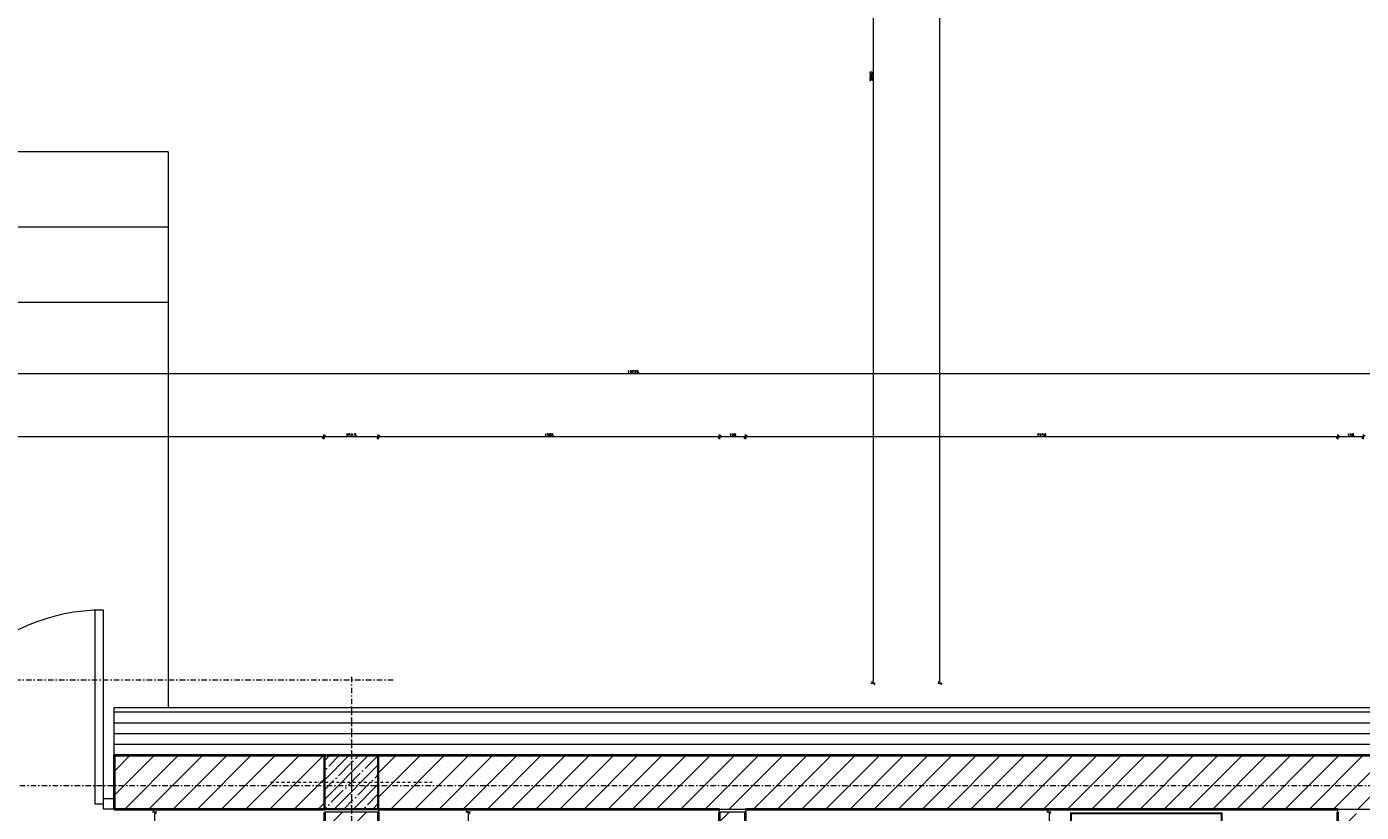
# Model space of a CAD drawing. Header units: millimetres. Extents: x -1893473 to 1546619, y -568027 to 942944.
# Tile 217 of 256: x 183314 to 189511, y -499234 to -495583. Entities that reach past the tile are written whole.
import ezdxf
from ezdxf.enums import TextEntityAlignment as Align

# ---------------------------------------------------------------- set-up
doc = ezdxf.new("R2010")
doc.units = ezdxf.units.MM
doc.header["$LTSCALE"] = 0.2
doc.linetypes.add('DASHDOT', pattern=[25.4, 12.7, -6.35, 0, -6.35])
doc.layers.get('0').update_dxf_attribs({"lineweight": 0})
for name, color, linetype, lineweight in [('!! 0_Opis_pom', 9, 'Continuous', 13), ('!! 0_Osie', 1, 'DASHDOT', 13), ('!! 1_ tynk zewn  - nowy', 21, 'Continuous', 20), ('!! 1_drzwi-linia', 213, 'Continuous', 5), ('!! 1_Hatch dach', 252, 'Continuous', 5), ('!! 1_hatch projektowane ściany', 4, 'Continuous', 5), ('!! 1_OPIS POM NOWE', 140, 'Continuous', 5), ('!! 1_PROJ Sciany', 2, 'Continuous', 40), ('!! 1_PROJ TERMOIZOL', 132, 'Continuous', 5), ('!! 1_PROJ widok', 5, 'Continuous', 9), ('!! 1_PROJ ŻELBET', 1, 'Continuous', 35), ('!! 2_ remont Ocieplenie', 4, 'ZIGZAG', 5), ('!! wymiary osi', 250, 'Continuous', 9), ('0-osie-liniA', 14, 'DASHDOT', 5), ('P-Opis nadproża', 150, 'Continuous', 9), ('P-Osie', 1, 'DASHDOT', 18)]:
    doc.layers.add(name, color=color, linetype=linetype, lineweight=lineweight)
doc.layers.add('!! 1_ proj wyposdażenie', color=7, linetype='Continuous', lineweight=5, true_color=0xa1a1a1)
doc.layers.add('Powierzchnia', color=140, linetype='Continuous', lineweight=5, plot=False)
doc.styles.add('ARIAL', font='tahoma.ttf')
doc.styles.add('TXT', font='simplex.shx')
doc.linetypes.add('ZIGZAG', pattern='A,0.00254,-5.08,[131,ltypeshp.shx,S=5.08,R=0,X=-5.08,Y=0],-10.16,[131,ltypeshp.shx,S=5.08,R=180,X=5.08,Y=0],-5.08', length=20.32254)
doc.dimstyles.new('DIM50', dxfattribs={"dimscale": 5, "dimtxt": 2.5, "dimasz": 1.5, "dimexe": 0, "dimexo": 0, "dimgap": 0.5, "dimtad": 1, "dimdec": 4, "dimrnd": 0.5, "dimdsep": 46, "dimtxsty": 'TXT', "dimblk1": 'TICK1', "dimblk2": 'TICK1', "dimsah": 1, "dimcen": 0, "dimse1": 1, "dimse2": 1, "dimclrd": 1, "dimclre": 7, "dimclrt": 9, "dimadec": 0, "dimazin": 0, "dimtfac": 1, "dimtdec": 4, "dimtmove": 2, "dimatfit": 3, "dimldrblk": 'TICK1', "dimfxl": 1, "dimtolj": 1, "dimarcsym": 0})
pattern_1 = [(45, (-604946.8, 1975923.4), (-56.1266008, 56.1266008), [])]
pattern_2 = [(45, (-604946.8, 1975938.4), (-56.1266008, 56.1266008), [])]

# ---------------------------------------------------------------- blocks, each defined once
blk = doc.blocks.new('TABLE 2P 70x65 Plan')
at = {"color": 0, "linetype": 'ByBlock', "lineweight": -2}
for points in [[(-0.125, 0.45), (-0.525, 0.45, 0.414214), (-0.575, 0.4), (-0.575, 0.35, -0.414214), (-0.525, 0.4), (-0.125, 0.4, -0.414214), (-0.075, 0.35), (-0.075, 0.4, 0.414214)], [(-0.075, 0.35, 0.414214), (-0.125, 0.4), (-0.525, 0.4, 0.414214), (-0.575, 0.35), (-0.575, 0), (-0.075, 0)], [(-0.075, -1.05, -0.414214), (-0.125, -1.1), (-0.525, -1.1, -0.414214), (-0.575, -1.05), (-0.575, -0.7), (-0.075, -0.7)], [(-0.125, -1.15), (-0.525, -1.15, -0.414214), (-0.575, -1.1), (-0.575, -1.05, 0.414214), (-0.525, -1.1), (-0.125, -1.1, 0.414214), (-0.075, -1.05), (-0.075, -1.1, -0.414214)]]:
    blk.add_lwpolyline(points, format="xyb", close=True, dxfattribs=at)
at = {"color": 0, "linetype": 'ByBlock', "lineweight": -2, "ltscale": 0.2, "const_width": 0.01}
blk.add_lwpolyline([(-0.65, -0.7), (0, -0.7), (0, 0), (-0.65, 0)], close=True, dxfattribs=at)
blk = doc.blocks.new('słup 25 x 25')
at = {"layer": '!! 1_Hatch dach'}
h = blk.add_hatch(dxfattribs=at)
h.set_pattern_fill('ANSI35', color=256)
h.set_pattern_definition([(45, (-64242.072, 198338.2015), (-4.49012806, 4.49012806), []), (45, (-64237.5816, 198338.2015), (-4.49012806, 4.49012806), [7.9375, -1.5875, 0, -1.5875])])
h.paths.add_polyline_path([(-12.5, 12.5), (12.5, 12.5), (12.5, -12.5), (-12.5, -12.5)])
at = {"layer": '!! 1_PROJ ŻELBET'}
blk.add_lwpolyline([(-12.5, 12.5), (12.5, 12.5), (12.5, -12.5), (-12.5, -12.5)], close=True, dxfattribs=at)
at = {"layer": '0-osie-liniA', "ltscale": 0.5}
for points in [[(0, 37.5), (0, -37.5)], [(-37.5, 0), (37.5, 0)]]:
    blk.add_lwpolyline(points, dxfattribs=at)
blk = doc.blocks.new('BLOK OSI')
at = {"layer": 'P-Osie'}
for points in [[(48625.51, -198090.09), (53810.61, -198090.09)], [(53790.21, -198088.59), (53790.21, -199860.82)], [(52022.72, -198139.09), (55017, -198139.09)]]:
    blk.add_lwpolyline(points, dxfattribs=at)
blk = doc.blocks.new('drzwi dwuskrzydłowe')
for points in [[(68481.18, -214206.57), (68481.18, -214296.57), (68477.18, -214296.57), (68477.18, -214206.57)], [(68653.18, -214206.57), (68653.18, -214296.57), (68657.18, -214296.57), (68657.18, -214206.57)], [(68477.18, -214294.07), (68472.18, -214294.07), (68472.18, -214299.07), (68477.18, -214299.07)], [(68657.18, -214294.07), (68662.18, -214294.07), (68662.18, -214299.07), (68657.18, -214299.07)]]:
    blk.add_lwpolyline(points, close=True)
for centre, start, end in [((68477.18, -214296.57), 0, 90), ((68657.18, -214296.57), 90, 180)]:
    blk.add_arc(centre, 90, start, end)
blk = doc.blocks.new('TICK1')
at = {"color": 2}
blk.add_line((-1, -1), (1, 1), dxfattribs=at)
at = {"color": 0}
for p, q in [((0, 0), (-1, 0)), ((0, -1.4), (0, 1.4))]:
    blk.add_line(p, q, dxfattribs=at)
blk = doc.blocks.new('*D1257')
at = {"layer": '!! wymiary osi', "color": 1, "lineweight": -2, "transparency": 16777216}
blk.add_line((315787.6, -504526.2), (315787.6, -480671.2), dxfattribs=at)
at = {"layer": 'DEFPOINTS', "color": 0, "transparency": 16777216}
for p in [(307499.7, -480663.7), (315787.6, -480663.7), (307499.7, -504533.7)]:
    blk.add_point(p, dxfattribs=at)
at = {"layer": '!! wymiary osi', "color": 1, "lineweight": -2, "transparency": 16777216, "xscale": 7.5, "yscale": 7.5, "zscale": 7.5}
for p, rotation in [((315787.6, -480663.7), 90), ((315787.6, -504533.7), 270)]:
    blk.add_blockref('TICK1', p, dxfattribs=dict(at, rotation=rotation))
at = {"layer": '!! wymiary osi', "color": 9, "transparency": 16777216, "insert": (315778.9, -492598.7), "char_height": 12.5, "attachment_point": 5, "rotation": 90, "style": 'TXT'}
blk.add_mtext('\\A1;23870', dxfattribs=at)
blk = doc.blocks.new('*D1261')
at = {"layer": '!! wymiary osi', "color": 1, "lineweight": -2, "transparency": 16777216}
blk.add_line((315477, -498901.2), (315477, -504526.2), dxfattribs=at)
at = {"layer": 'DEFPOINTS', "color": 0, "transparency": 16777216}
for p in [(309759.7, -498893.7), (307499.7, -504533.7), (315477, -504533.7)]:
    blk.add_point(p, dxfattribs=at)
at = {"layer": '!! wymiary osi', "color": 1, "lineweight": -2, "transparency": 16777216, "xscale": 7.5, "yscale": 7.5, "zscale": 7.5}
for p, rotation in [((315477, -498893.7), 90), ((315477, -504533.7), 270)]:
    blk.add_blockref('TICK1', p, dxfattribs=dict(at, rotation=rotation))
at = {"layer": '!! wymiary osi', "color": 9, "transparency": 16777216, "insert": (315468.2, -501713.7), "char_height": 12.5, "attachment_point": 5, "rotation": 90, "style": 'TXT'}
blk.add_mtext('\\A1;5640', dxfattribs=at)
blk = doc.blocks.new('*D1473')
at = {"layer": '!! wymiary osi', "color": 1, "lineweight": -2, "transparency": 16777216}
blk.add_line((313597.1, -505141.2), (313597.1, -507626.2), dxfattribs=at)
at = {"layer": 'DEFPOINTS', "color": 0, "transparency": 16777216}
for p in [(313179.7, -505133.7), (313179.7, -507633.7), (313597.1, -507633.7)]:
    blk.add_point(p, dxfattribs=at)
at = {"layer": '!! wymiary osi', "color": 1, "lineweight": -2, "transparency": 16777216, "xscale": 7.5, "yscale": 7.5, "zscale": 7.5}
for p, rotation in [((313597.1, -505133.7), 90), ((313597.1, -507633.7), 270)]:
    blk.add_blockref('TICK1', p, dxfattribs=dict(at, rotation=rotation))
at = {"layer": '!! wymiary osi', "color": 9, "transparency": 16777216, "insert": (313588.3, -506383.7), "char_height": 12.5, "attachment_point": 5, "rotation": 90, "style": 'TXT'}
blk.add_mtext('\\A1;2500', dxfattribs=at)
blk = doc.blocks.new('*D1488')
at = {"layer": '!! wymiary osi', "color": 1, "lineweight": -2, "transparency": 16777216}
blk.add_line((312141.3, -508076.2), (312141.3, -505141.2), dxfattribs=at)
at = {"layer": 'DEFPOINTS', "color": 0, "transparency": 16777216}
for p in [(312141.3, -505133.7), (312929.7, -505133.7), (312929.7, -508083.7)]:
    blk.add_point(p, dxfattribs=at)
at = {"layer": '!! wymiary osi', "color": 1, "lineweight": -2, "transparency": 16777216, "xscale": 7.5, "yscale": 7.5, "zscale": 7.5}
for p, rotation in [((312141.3, -505133.7), 90), ((312141.3, -508083.7), 270)]:
    blk.add_blockref('TICK1', p, dxfattribs=dict(at, rotation=rotation))
at = {"layer": '!! wymiary osi', "color": 9, "transparency": 16777216, "insert": (312132.6, -506608.7), "char_height": 12.5, "attachment_point": 5, "rotation": 90, "style": 'TXT'}
blk.add_mtext('\\A1;2950', dxfattribs=at)
blk = doc.blocks.new('*D1489')
at = {"layer": '!! wymiary osi', "color": 1, "lineweight": -2, "transparency": 16777216}
blk.add_line((321217.2, -503095.6), (307507.2, -503095.6), dxfattribs=at)
at = {"layer": 'DEFPOINTS', "color": 0, "transparency": 16777216}
for p in [(307499.7, -503095.6), (307499.7, -504663.7), (321224.7, -504663.7)]:
    blk.add_point(p, dxfattribs=at)
at = {"layer": '!! wymiary osi', "color": 1, "lineweight": -2, "transparency": 16777216, "xscale": 7.5, "yscale": 7.5, "zscale": 7.5, "rotation": 180}
blk.add_blockref('TICK1', (307499.7, -503095.6), dxfattribs=at)
at = {"layer": '!! wymiary osi', "color": 1, "lineweight": -2, "transparency": 16777216, "xscale": 7.5, "yscale": 7.5, "zscale": 7.5}
blk.add_blockref('TICK1', (321224.7, -503095.6), dxfattribs=at)
at = {"layer": '!! wymiary osi', "color": 9, "transparency": 16777216, "insert": (314362.2, -503086.9), "char_height": 12.5, "attachment_point": 5, "style": 'TXT'}
blk.add_mtext('\\A1;13725', dxfattribs=at)
blk = doc.blocks.new('*D1494')
at = {"layer": '!! wymiary osi', "color": 1, "lineweight": -2, "transparency": 16777216}
blk.add_line((317747.1, -503389.1), (317642.1, -503389.1), dxfattribs=at)
at = {"layer": 'DEFPOINTS', "color": 0, "transparency": 16777216}
for p in [(317634.6, -503389.1), (317634.6, -505133.7), (317754.6, -505133.7)]:
    blk.add_point(p, dxfattribs=at)
at = {"layer": '!! wymiary osi', "color": 1, "lineweight": -2, "transparency": 16777216, "xscale": 7.5, "yscale": 7.5, "zscale": 7.5, "rotation": 180}
blk.add_blockref('TICK1', (317634.6, -503389.1), dxfattribs=at)
at = {"layer": '!! wymiary osi', "color": 1, "lineweight": -2, "transparency": 16777216, "xscale": 7.5, "yscale": 7.5, "zscale": 7.5}
blk.add_blockref('TICK1', (317754.6, -503389.1), dxfattribs=at)
at = {"layer": '!! wymiary osi', "color": 9, "transparency": 16777216, "insert": (317694.6, -503380.3), "char_height": 12.5, "attachment_point": 5, "style": 'TXT'}
blk.add_mtext('\\A1;120', dxfattribs=at)
blk = doc.blocks.new('*D1495')
at = {"layer": '!! wymiary osi', "color": 1, "lineweight": -2, "transparency": 16777216}
blk.add_line((317627.1, -503389.1), (314892.1, -503389.1), dxfattribs=at)
at = {"layer": 'DEFPOINTS', "color": 0, "transparency": 16777216}
for p in [(314884.6, -503389.1), (314884.6, -505133.7), (317634.6, -505133.7)]:
    blk.add_point(p, dxfattribs=at)
at = {"layer": '!! wymiary osi', "color": 1, "lineweight": -2, "transparency": 16777216, "xscale": 7.5, "yscale": 7.5, "zscale": 7.5, "rotation": 180}
blk.add_blockref('TICK1', (314884.6, -503389.1), dxfattribs=at)
at = {"layer": '!! wymiary osi', "color": 1, "lineweight": -2, "transparency": 16777216, "xscale": 7.5, "yscale": 7.5, "zscale": 7.5}
blk.add_blockref('TICK1', (317634.6, -503389.1), dxfattribs=at)
at = {"layer": '!! wymiary osi', "color": 9, "transparency": 16777216, "insert": (316259.6, -503380.3), "char_height": 12.5, "attachment_point": 5, "style": 'TXT'}
blk.add_mtext('\\A1;2750', dxfattribs=at)
blk = doc.blocks.new('*D1496')
at = {"layer": '!! wymiary osi', "color": 1, "lineweight": -2, "transparency": 16777216}
blk.add_line((314877.1, -503389.1), (314772.1, -503389.1), dxfattribs=at)
at = {"layer": 'DEFPOINTS', "color": 0, "transparency": 16777216}
for p in [(314764.6, -503389.1), (314764.6, -505133.7), (314884.6, -505133.7)]:
    blk.add_point(p, dxfattribs=at)
at = {"layer": '!! wymiary osi', "color": 1, "lineweight": -2, "transparency": 16777216, "xscale": 7.5, "yscale": 7.5, "zscale": 7.5, "rotation": 180}
blk.add_blockref('TICK1', (314764.6, -503389.1), dxfattribs=at)
at = {"layer": '!! wymiary osi', "color": 1, "lineweight": -2, "transparency": 16777216, "xscale": 7.5, "yscale": 7.5, "zscale": 7.5}
blk.add_blockref('TICK1', (314884.6, -503389.1), dxfattribs=at)
at = {"layer": '!! wymiary osi', "color": 9, "transparency": 16777216, "insert": (314824.6, -503380.3), "char_height": 12.5, "attachment_point": 5, "style": 'TXT'}
blk.add_mtext('\\A1;120', dxfattribs=at)
blk = doc.blocks.new('*D1497')
at = {"layer": '!! wymiary osi', "color": 1, "lineweight": -2, "transparency": 16777216}
blk.add_line((314757.1, -503389.1), (313187.2, -503389.1), dxfattribs=at)
at = {"layer": 'DEFPOINTS', "color": 0, "transparency": 16777216}
for p in [(313179.7, -503389.1), (313179.7, -505133.7), (314764.6, -505133.7)]:
    blk.add_point(p, dxfattribs=at)
at = {"layer": '!! wymiary osi', "color": 1, "lineweight": -2, "transparency": 16777216, "xscale": 7.5, "yscale": 7.5, "zscale": 7.5, "rotation": 180}
blk.add_blockref('TICK1', (313179.7, -503389.1), dxfattribs=at)
at = {"layer": '!! wymiary osi', "color": 1, "lineweight": -2, "transparency": 16777216, "xscale": 7.5, "yscale": 7.5, "zscale": 7.5}
blk.add_blockref('TICK1', (314764.6, -503389.1), dxfattribs=at)
at = {"layer": '!! wymiary osi', "color": 9, "transparency": 16777216, "insert": (313972.1, -503380.3), "char_height": 12.5, "attachment_point": 5, "style": 'TXT'}
blk.add_mtext('\\A1;1585', dxfattribs=at)
blk = doc.blocks.new('*D1498')
at = {"layer": '!! wymiary osi', "color": 1, "lineweight": -2, "transparency": 16777216}
blk.add_line((313172.2, -503389.1), (312934.6, -503389.1), dxfattribs=at)
at = {"layer": 'DEFPOINTS', "color": 0, "transparency": 16777216}
for p in [(312927.1, -503389.1), (312927.1, -505133.6), (313179.7, -505133.7)]:
    blk.add_point(p, dxfattribs=at)
at = {"layer": '!! wymiary osi', "color": 1, "lineweight": -2, "transparency": 16777216, "xscale": 7.5, "yscale": 7.5, "zscale": 7.5, "rotation": 180}
blk.add_blockref('TICK1', (312927.1, -503389.1), dxfattribs=at)
at = {"layer": '!! wymiary osi', "color": 1, "lineweight": -2, "transparency": 16777216, "xscale": 7.5, "yscale": 7.5, "zscale": 7.5}
blk.add_blockref('TICK1', (313179.7, -503389.1), dxfattribs=at)
at = {"layer": '!! wymiary osi', "color": 9, "transparency": 16777216, "insert": (313053.4, -503380.3), "char_height": 12.5, "attachment_point": 5, "style": 'TXT'}
blk.add_mtext('\\A1;252.5', dxfattribs=at)
blk = doc.blocks.new('*D1499')
at = {"layer": '!! wymiary osi', "color": 1, "lineweight": -2, "transparency": 16777216}
blk.add_line((312919.6, -503389.1), (309712.2, -503389.1), dxfattribs=at)
at = {"layer": 'DEFPOINTS', "color": 0, "transparency": 16777216}
for p in [(309704.7, -503389.1), (309704.7, -505133.6), (312927.1, -505133.6)]:
    blk.add_point(p, dxfattribs=at)
at = {"layer": '!! wymiary osi', "color": 1, "lineweight": -2, "transparency": 16777216, "xscale": 7.5, "yscale": 7.5, "zscale": 7.5, "rotation": 180}
blk.add_blockref('TICK1', (309704.7, -503389.1), dxfattribs=at)
at = {"layer": '!! wymiary osi', "color": 1, "lineweight": -2, "transparency": 16777216, "xscale": 7.5, "yscale": 7.5, "zscale": 7.5}
blk.add_blockref('TICK1', (312927.1, -503389.1), dxfattribs=at)
at = {"layer": '!! wymiary osi', "color": 9, "transparency": 16777216, "insert": (311315.9, -503380.3), "char_height": 12.5, "attachment_point": 5, "style": 'TXT'}
blk.add_mtext('\\A1;3222.5', dxfattribs=at)
blk = doc.blocks.new('*D1521')
at = {"layer": '!! wymiary osi', "color": 1, "lineweight": -2, "transparency": 16777216}
blk.add_line((310061, -505940.4), (311921, -505940.4), dxfattribs=at)
at = {"layer": 'DEFPOINTS', "color": 0, "transparency": 16777216}
for p in [(311928.5, -505108.8), (310053.5, -505133.7), (311928.5, -505940.4)]:
    blk.add_point(p, dxfattribs=at)
at = {"layer": '!! wymiary osi', "color": 1, "lineweight": -2, "transparency": 16777216, "xscale": 7.5, "yscale": 7.5, "zscale": 7.5, "rotation": 180}
blk.add_blockref('TICK1', (310053.5, -505940.4), dxfattribs=at)
at = {"layer": '!! wymiary osi', "color": 1, "lineweight": -2, "transparency": 16777216, "xscale": 7.5, "yscale": 7.5, "zscale": 7.5}
blk.add_blockref('TICK1', (311928.5, -505940.4), dxfattribs=at)
at = {"layer": '!! wymiary osi', "color": 9, "transparency": 16777216, "insert": (310991, -505931.6), "char_height": 12.5, "attachment_point": 5, "style": 'TXT'}
blk.add_mtext('\\A1;1875', dxfattribs=at)
blk = doc.blocks.new('*D1522')
at = {"layer": '!! wymiary osi', "color": 1, "lineweight": -2, "transparency": 16777216}
blk.add_line((311936, -505940.4), (312922.2, -505940.4), dxfattribs=at)
at = {"layer": 'DEFPOINTS', "color": 0, "transparency": 16777216}
for p in [(311928.5, -505108.8), (312929.7, -505133.7), (312929.7, -505940.4)]:
    blk.add_point(p, dxfattribs=at)
at = {"layer": '!! wymiary osi', "color": 1, "lineweight": -2, "transparency": 16777216, "xscale": 7.5, "yscale": 7.5, "zscale": 7.5, "rotation": 180}
blk.add_blockref('TICK1', (311928.5, -505940.4), dxfattribs=at)
at = {"layer": '!! wymiary osi', "color": 1, "lineweight": -2, "transparency": 16777216, "xscale": 7.5, "yscale": 7.5, "zscale": 7.5}
blk.add_blockref('TICK1', (312929.7, -505940.4), dxfattribs=at)
at = {"layer": '!! wymiary osi', "color": 9, "transparency": 16777216, "insert": (312429.1, -505931.6), "char_height": 12.5, "attachment_point": 5, "style": 'TXT'}
blk.add_mtext('\\A1;1001', dxfattribs=at)
blk = doc.blocks.new('*D1580')
at = {"layer": '!! wymiary osi', "color": 1, "lineweight": -2, "transparency": 16777216}
blk.add_line((316294.1, -505141.2), (316294.1, -506256.2), dxfattribs=at)
at = {"layer": 'DEFPOINTS', "color": 0, "transparency": 16777216}
for p in [(317634.6, -505133.7), (316294.1, -506263.7), (317634.6, -506263.7)]:
    blk.add_point(p, dxfattribs=at)
at = {"layer": '!! wymiary osi', "color": 1, "lineweight": -2, "transparency": 16777216, "xscale": 7.5, "yscale": 7.5, "zscale": 7.5}
for p, rotation in [((316294.1, -505133.7), 90), ((316294.1, -506263.7), 270)]:
    blk.add_blockref('TICK1', p, dxfattribs=dict(at, rotation=rotation))
at = {"layer": '!! wymiary osi', "color": 9, "transparency": 16777216, "insert": (316285.4, -505698.7), "char_height": 12.5, "attachment_point": 5, "rotation": 90, "style": 'TXT'}
blk.add_mtext('\\A1;1130', dxfattribs=at)
blk = doc.blocks.new('A$C2EB40A8D')
at = {"layer": '!! 1_hatch projektowane ściany'}
h = blk.add_hatch(dxfattribs=at)
h.set_pattern_fill('ANSI31', color=256, scale=25)
h.set_pattern_definition(pattern_2)
h.paths.add_polyline_path([(21028.87011, -4817.48603), (20052.65941, -4817.48603), (20052.65941, -4567.48603), (21028.87011, -4567.48603)])
h = blk.add_hatch(dxfattribs=at)
h.set_pattern_fill('ANSI31', color=256, scale=25)
h.set_pattern_definition(pattern_2)
h.paths.add_polyline_path([(28853.8345, -4567.48603), (21278.87011, -4567.48603), (21278.87011, -4817.48603), (28853.8345, -4817.48603)])
h = blk.add_hatch(dxfattribs=at)
h.set_pattern_fill('ANSI31', color=256, scale=25)
h.set_pattern_definition(pattern_1)
h.paths.add_polyline_path([(21028.87011, -7782.48603), (21278.87011, -7782.48603), (21278.87011, -4832.48603), (21028.87011, -4832.48603)])
h = blk.add_hatch(dxfattribs=at)
h.set_pattern_fill('ANSI31', color=256, scale=25)
h.set_pattern_definition(pattern_1)
h.paths.add_polyline_path([(21393.8353, -7452.48603), (21278.87011, -7452.48603), (21278.87011, -7332.48603), (21393.8353, -7332.48603)])
h.paths.add_polyline_path([(23613.8345, -7452.48603), (23613.8345, -7332.48603), (22983.8345, -7332.48603), (22983.8345, -4832.48603), (22863.8345, -4832.48603), (22863.8345, -7332.48603), (22413.8353, -7332.48603), (22413.8353, -7452.48603)])
h.paths.add_polyline_path([(27183.8345, -7452.48603), (27183.8345, -7332.48603), (26973.8345, -7332.48603), (26973.8345, -6690.35405), (26853.8345, -6690.35405), (26853.8345, -7332.48603), (24853.8345, -7332.48603), (24853.8345, -6082.48603), (25853.8345, -6082.48603), (25853.8345, -4837.48603), (25733.8345, -4837.48603), (25733.8345, -5962.48603), (24733.8345, -5962.48603), (24733.8345, -7332.48603), (24633.8345, -7332.48603), (24633.8345, -7452.48603)])
h.paths.add_polyline_path([(26853.8345, -5670.35405), (26973.8345, -5670.35405), (26973.8345, -4832.48603), (26853.8345, -4832.48603)])
h.paths.add_polyline_path([(28203.8345, -7332.48603), (28853.8345, -7332.48603), (28853.8345, -7452.48603), (28203.8345, -7452.48603)])
h.paths.add_polyline_path([(26265.09355, -10252.48603), (26385.09355, -10252.48603), (26385.09355, -9772.48603), (28853.8345, -9772.48603), (28853.8345, -9652.48603), (26385.09355, -9652.48603), (26385.09355, -8902.48603), (26265.09355, -8902.48603)])
h.paths.add_polyline_path([(21278.87011, -8902.48603), (22305.09355, -8902.48603), (22305.09355, -9022.48603), (21278.87011, -9022.48603)])
h.paths.add_polyline_path([(21278.87011, -11022.48603), (24695.09355, -11022.48603), (24695.09355, -10192.48603), (24815.09355, -10192.48603), (24815.09355, -11222.48603), (24695.09355, -11222.48603), (24695.09355, -11142.48603), (21276.3526, -11142.48603)])
h.paths.add_polyline_path([(21276.3526, -12786.61062), (24695.09355, -12786.61062), (24695.09355, -13282.48603), (24813.74355, -13282.48603), (24816.44355, -12241.88623), (24695.09355, -12243.08583), (24695.09355, -12666.61062), (21278.87011, -12666.61062)])
h.paths.add_polyline_path([(24345.09355, -14560.73521), (25190.09355, -14560.73521), (25190.09355, -14440.73521), (24815.09355, -14440.73521), (24815.09355, -14302.48603), (24695.09355, -14302.48603), (24695.09355, -14440.73521), (24345.09355, -14440.73521)])
h.paths.add_polyline_path([(26210.09354, -14560.66503), (26385.09355, -14560.66503), (26385.09355, -14160.73521), (28853.83391, -14160.73521), (28853.8345, -14040.73521), (26385.09355, -14040.73521), (26385.09355, -13392.48603), (26265.09355, -13392.46681), (26265.09355, -14440.73521), (26210.08529, -14440.66503)])
edge = h.paths.add_edge_path()
edge.add_line((26265.09355, -12372.46681), (26385.09355, -12372.46681))
edge.add_line((26385.09355, -12372.46681), (26385.09355, -11892.48603))
edge.add_line((26385.09355, -11892.48603), (28853.83391, -11892.48603))
edge.add_line((28853.83391, -11892.48603), (28853.83391, -11772.48603))
edge.add_line((28853.83391, -11772.48603), (26385.09355, -11772.48603))
edge.add_line((26385.09355, -11772.48603), (26385.09355, -11272.48603))
edge.add_line((26385.09355, -11272.48603), (26265.09355, -11272.48603))
edge.add_line((26265.09355, -11272.48603), (26265.09355, -12373.6664))
at = {"layer": '!! 1_ tynk zewn  - nowy'}
for p, q in [((29323.8306, -4347.48908), (20052.65937, -4347.49089)), ((29303.8306, -4367.48909), (20052.65937, -4367.49089))]:
    blk.add_line(p, q, dxfattribs=at)
blk.add_lwpolyline([(20052.65941, -4567.48603), (20052.65937, -4347.49089)], dxfattribs=at)
at = {"layer": '!! 1_hatch projektowane ściany'}
for points in [[(21028.87011, -4817.48603), (20052.65941, -4817.48603), (20052.65941, -4567.48603), (21028.87011, -4567.48603)], [(28853.8345, -4567.48603), (21278.87011, -4567.48603), (21278.87011, -4817.48603), (28853.8345, -4817.48603)], [(21028.87011, -7782.48603), (21278.87011, -7782.48603), (21278.87011, -4832.48603), (21028.87011, -4832.48603)], [(23613.8345, -7452.48603), (23613.8345, -7332.48603), (22983.8345, -7332.48603), (22983.8345, -4832.48603), (22863.8345, -4832.48603), (22863.8345, -7332.48603), (22413.8353, -7332.48603), (22413.8353, -7452.48603)]]:
    blk.add_lwpolyline(points, close=True, dxfattribs=at)
at = {"layer": '!! 1_PROJ Sciany'}
for points in [[(20052.65941, -4567.48603), (20052.65941, -4817.48603)], [(20052.65941, -4567.48603), (29103.8345, -4567.48603)], [(20052.65941, -4817.48603), (21028.87011, -4817.48603)], [(21028.87011, -4832.48603), (21028.87011, -7782.48603)], [(21278.87011, -4817.48603), (22863.8345, -4817.48603)], [(21278.87011, -4832.48603), (21278.87011, -7332.48603)], [(22863.8345, -7332.48603), (22863.8345, -4832.48603)], [(22983.8345, -4817.48603), (25733.8345, -4817.48603)], [(22983.8345, -7332.48603), (22983.8345, -4832.48603)], [(25733.8345, -5962.48603), (25733.8345, -4832.48603)]]:
    blk.add_lwpolyline(points, dxfattribs=at)
at = {"layer": '!! 1_PROJ TERMOIZOL', "linetype": 'ZIGZAG', "ltscale": 0.75}
for p, q in [((29253.83058, -4417.4891), (20052.65938, -4417.49089)), ((29153.83055, -4517.48912), (20052.6594, -4517.49089))]:
    blk.add_line(p, q, dxfattribs=at)
at = {"layer": '!! 1_PROJ widok'}
for points in [[(20302.65937, -1762.49089), (18152.65941, -1762.49089)], [(20302.65937, -1762.49084), (20302.65987, -4347.49084)], [(20302.65944, -2112.49089), (17808.88955, -2112.49089)], [(20302.6595, -2462.49089), (17508.88955, -2462.49089)]]:
    blk.add_lwpolyline(points, dxfattribs=at)
at = {"layer": '!! 2_ remont Ocieplenie', "linetype": 'Continuous', "ltscale": 0.75}
blk.add_line((29203.83056, -4467.48911), (20052.65939, -4467.49089), dxfattribs=at)
at = {"layer": 'Powierzchnia'}
for points in [[(21277.61135, -7317.08775), (22863.8345, -7317.08775), (22863.8345, -4817.08775), (21280.12887, -4817.08775)], [(22983.8345, -7317.08775), (24733.8345, -7317.08775), (24733.8345, -5947.08775), (25733.8345, -5947.08775), (25733.8345, -4822.08775), (22983.8345, -4817.08775)]]:
    blk.add_lwpolyline(points, close=True, dxfattribs=at)
at = {"layer": '!! 0_Osie', "xscale": 10, "yscale": 10, "zscale": 10}
blk.add_blockref('BLOK OSI', (-516748.24414, 1976683.397), dxfattribs=at)
at = {"layer": '!! 1_ proj wyposdażenie', "xscale": -1000, "yscale": 1000, "zscale": 1000, "rotation": 270}
blk.add_blockref('TABLE 2P 70x65 Plan', (25195.0757, -4837.48603), dxfattribs=at)
at = {"layer": '!! 1_drzwi-linia', "xscale": 10, "yscale": 10, "zscale": 10}
blk.add_blockref('drzwi dwuskrzydłowe', (-666569.1622, 2138173.24996), dxfattribs=at)
at = {"layer": '!! 1_hatch projektowane ściany', "xscale": 10, "yscale": 10, "zscale": 10}
blk.add_blockref('słup 25 x 25', (21153.87011, -4692.48603), dxfattribs=at)
at = {"layer": '!! 0_Opis_pom', "ltscale": 0.7, "style": 'ARIAL'}
for tag, p in [('B1,21', (-891.77727, 31796.97458)), ('A1,16', (-13651.31084, 31587.95236)), ('B1/17', (-9701.43347, 31565.05244)), ('B1,19', (-5798.61305, 31587.22944)), ('1,23', (10805.41388, 31565.05244)), ('1,22', (4526.58954, 31507.65132)), ('A1,1', (-16866.13618, 31459.3792)), ('B1,18', (-7791.62894, 31330.08444)), ('B1,20', (-2961.4347, 31167.05787)), ('A1,6', (-19287.17717, 30923.71998)), ('B1,1', (14135.63445, 30913.92963)), ('B1,3', (17346.74696, 30023.81022)), ('B1,4', (29817.71501, 29157.67457)), ('A1,5', (-23454.5385, 28820.77901)), ('A1,2', (-17502.57721, 28602.57524)), ('B1,2D', (2616.16402, 28559.52261)), ('A1,15', (-13651.31084, 28261.46046)), ('B1,4', (29883.58177, 28158.35876)), ('B1,2B', (18801.54781, 27650.12382)), ('B1,2A', (13086.7373, 27376.04393)), ('A1,3', (-16846.27912, 25980.40356)), ('B1,8', (9089.53994, 25356.27639)), ('B1,6', (31915.87888, 23754.79829)), ('A1,4', (-24010.17576, 23559.17399)), ('B1,14', (-11621.32288, 23261.44183)), ('B1,13', (-3080.55208, 22924.09997)), ('B1,10', (3982.60923, 22874.21277)), ('B1,5', (29245.49088, 22896.69268)), ('B1,9', (5634.43488, 22623.92098)), ('B1,2C', (13327.26639, 22378.5328)), ('B1,7', (16398.41175, 22348.28836)), ('B1,11', (5553.20442, 20939.83877)), ('B1,12', (3693.27174, 20628.72148)), ('C1,3', (5969.08376, 16336.01084)), ('C1,2', (11955.93711, 11671.55655)), ('C1,1', (15659.17205, 11415.94196)), ('C1,4', (5140.00888, 9205.5831)), ('C1,5', (5680.4486, 6154.54995)), ('C1,10', (16327.05085, 6080.66085)), ('C1,9', (16526.57171, 3173.45283)), ('C1,6', (6367.37903, 2771.84181)), ('D0,18', (-1981.87701, -110.73158)), ('D0,7', (-13531.42299, -1159.67649)), ('D0,17', (2064.87671, -1345.69113)), ('C1,7', (7275.77161, -1303.00991)), ('D0,3', (-9324.21674, -1442.63631)), ('D0,6', (-17529.61851, -1957.37463)), ('D0,10', (-21369.4432, -2140.60378)), ('D,09', (-12990.08379, -2746.32902)), ('D0,2', (-5516.19514, -3101.87722)), ('D0,16', (2266.73061, -3284.15369)), ('D0,8', (-14357.79539, -3567.69719)), ('D0,5', (-10461.54478, -3629.26575)), ('D0,4', (-8396.53404, -4353.7937)), ('D0,15', (1974.41895, -5205.84774)), ('D0,1', (-5633.49598, -5662.48534)), ('D0,11', (-23334.09291, -6045.78706)), ('D0,12', (-22436.85763, -9302.9678)), ('D0,13', (-22436.85763, -11581.16526)), ('D0,14', (-13645.94445, -11884.57769))]:
    blk.add_attdef(tag, text='', height=119.68, dxfattribs=at).set_placement(p, align=Align.MIDDLE_CENTER)
at = {"layer": '!! 1_OPIS POM NOWE', "style": 'ARIAL'}
for tag, p in [('C1.7A', (7769.3756, 685.765)), ('C1.7C', (7655.80151, -2045.04756)), ('C1.8B', (10935.93068, -2107.41983)), ('C1.8A', (13897.39715, -2120.69016)), ('C1.7B', (8274.43201, -3270.18959)), ('E1.2', (16701.02923, -5331.07351)), ('E1.5E', (21974.23379, -5463.99012)), ('E1.5D', (24989.27391, -5785.36474)), ('E1.1', (8357.81567, -5851.01076)), ('E1.5C', (25222.53959, -6394.64172)), ('E1.5B', (27694.70831, -7009.86571)), ('E1.6', (5279.46063, -8141.28746)), ('E1.5A', (25547.9555, -8495.18994)), ('E1.5F', (22414.7084, -9822.66389)), ('E1.5G', (23977.19473, -9792.46695)), ('E1,4', (13935.69867, -10458.20073)), ('E1.5L', (28030.8296, -11267.7725)), ('E1.3', (5639.18862, -11994.01941)), ('E1.5H', (23988.49716, -12231.38049)), ('E1.5K', (27714.73934, -12977.98364)), ('E1.5I', (22290.68736, -13989.9049)), ('E1.5J', (27095.71534, -16088.17469))]:
    blk.add_attdef(tag, text='', height=119.68, dxfattribs=at).set_placement(p, align=Align.MIDDLE_CENTER)
at = {"layer": '!! wymiary osi'}
for base, p1, p2, picture, middle, set_off in [((23886.8528540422, 19637.5139688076), (15598.8701094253, -4232.4897894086), (15598.8701094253, 19637.5139688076), '*D1257', (23878.1028540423, 7702.5120896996), (-291900.7940617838, 500301.2601795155)), ((23576.16693, -4232.48979), (17858.87011, 1407.51397), (15598.87011, -4232.48979), '*D1261', (23567.41693, -1412.48791), (-291900.79406, 500301.26018)), ((20240.52931, -4832.48603), (21028.87011, -7782.48603), (21028.87011, -4832.48603), '*D1488', (20231.77931, -6307.48603), (-291900.79406, 500301.26018)), ((21696.28595, -7332.48603), (21278.87011, -4832.48603), (21278.87011, -7332.48603), '*D1473', (21687.53595, -6082.48603), (-291900.79406, 500301.26018)), ((24393.35556, -5962.48603), (25733.8345, -4832.48603), (25733.8345, -5962.48603), '*D1580', (24384.60556, -5397.48603), (-291900.79406, 500301.26018))]:
    dim = blk.add_linear_dim(base=base, p1=p1, p2=p2, angle=90, dimstyle='DIM50', dxfattribs=at)
    dim.commit()
    dim.dimension.update_dxf_attribs({"geometry": picture, "text_midpoint": middle, "insert": set_off})
for base, p1, p2, picture, middle in [((15598.87011, -2794.3494), (29323.87011, -4362.48908), (15598.87011, -4362.48908), '*D1489', (22461.37011, -2785.5994)), ((17803.89315, -3087.83659), (21026.27119, -4832.31573), (17803.89315, -4832.31573), '*D1499', (19415.08217, -3079.08659)), ((21026.27119, -3087.83659), (21278.87011, -4832.47298), (21026.27119, -4832.31573), '*D1498', (21152.57065, -3079.08659)), ((21278.87011, -3087.83659), (22863.8345, -4832.47298), (21278.87011, -4832.47298), '*D1497', (22071.3523, -3079.08659)), ((22863.8345, -3087.83659), (22983.83466, -4832.47298), (22863.8345, -4832.47298), '*D1496', (22923.83458, -3079.08659)), ((22983.83466, -3087.83659), (25733.8345, -4832.48603), (22983.83466, -4832.47298), '*D1495', (24358.83458, -3079.08659)), ((25733.8345, -3087.83659), (25853.8345, -4832.48603), (25733.8345, -4832.48603), '*D1494', (25793.8345, -3079.08659)), ((20027.66814, -5639.10291), (18152.65941, -4832.48603), (20027.66814, -4807.51328), '*D1521', (19090.16378, -5630.35291)), ((21028.87011, -5639.10291), (20027.66814, -4807.51328), (21028.87011, -4832.48603), '*D1522', (20528.26912, -5630.35291))]:
    dim = blk.add_linear_dim(base=base, p1=p1, p2=p2, dimstyle='DIM50', dxfattribs=at)
    dim.commit()
    dim.dimension.update_dxf_attribs({"geometry": picture, "text_midpoint": middle, "insert": (-291900.79406, 500301.26018)})

msp = doc.modelspace()

# ---------------------------------------------------------------- block references
at = {"layer": 'P-Opis nadproża', "color": 4}
msp.add_blockref('A$C2EB40A8D', (163667.94092, -494401.63474), dxfattribs=at)

doc.saveas('drawing.dxf')
